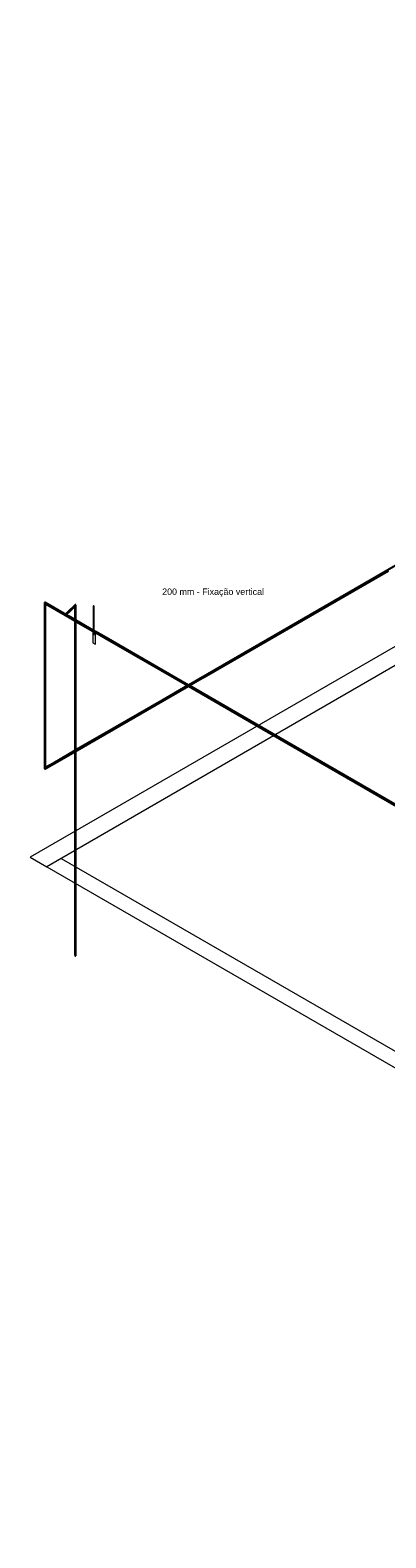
# Model space of a CAD drawing. Header units: millimetres. Extents: x 4477830 to 4478275, y -30323838 to -30323445.
# Tile 28 of 124: x 4477916 to 4477927, y -30323542 to -30323495. Entities that reach past the tile are written whole.
import ezdxf

# ---------------------------------------------------------------- set-up
doc = ezdxf.new("R2010")
doc.units = ezdxf.units.MM
doc.linetypes.add('NULL', pattern=[0])
for name, color, linetype, lineweight in [('IFC-Parede padrão-Contorno', 44, 'Continuous', 5), ('IFC-Parede-Contorno', 42, 'Continuous', 5), ('PR-Captor', 9, 'Continuous', 18), ('PR-Condutos', 150, 'Continuous', 25), ('Textos', 7, 'Continuous', 9)]:
    doc.layers.add(name, color=color, linetype=linetype, lineweight=lineweight)
doc.styles.add('ARIAL', font='arial.ttf')

msp = doc.modelspace()

# ---------------------------------------------------------------- hatches: boundary and pattern name
at = {"layer": 'PR-Condutos', "linetype": 'Continuous', "true_color": 0x105689}
for points in [[(4477944.118, -30323502.139), (4477921.835, -30323515.004), (4477921.237, -30323515.35), (4477921.248, -30323515.356), (4477944.083, -30323502.171), (4477944.118, -30323502.15)], [(4477944.146, -30323502.135), (4477944.126, -30323502.147), (4477921.827, -30323515.021), (4477921.248, -30323515.356), (4477921.254, -30323515.36), (4477943.95, -30323502.256), (4477921.822, -30323515.032), (4477943.95, -30323502.256), (4477944.112, -30323502.163), (4477944.118, -30323502.156)], [(4477944.13, -30323502.158), (4477944.124, -30323502.156), (4477921.822, -30323515.032), (4477921.254, -30323515.36), (4477921.261, -30323515.363), (4477943.963, -30323502.256), (4477944.1, -30323502.177)], [(4477944.122, -30323502.165), (4477943.963, -30323502.256), (4477927.496, -30323511.764), (4477921.818, -30323515.042), (4477921.261, -30323515.363), (4477921.266, -30323515.366), (4477943.907, -30323502.295), (4477944.121, -30323502.171)], [(4477944.133, -30323502.167), (4477944.144, -30323502.158), (4477943.907, -30323502.295), (4477927.512, -30323511.76), (4477943.907, -30323502.295), (4477927.512, -30323511.76), (4477921.814, -30323515.05), (4477921.266, -30323515.366), (4477921.267, -30323515.367), (4477921.597, -30323515.176), (4477921.813, -30323515.051), (4477921.267, -30323515.367), (4477921.269, -30323515.368), (4477943.878, -30323502.315), (4477944.086, -30323502.195)], [(4477944.11, -30323502.181), (4477921.811, -30323515.055), (4477921.269, -30323515.368), (4477921.27, -30323515.368), (4477943.874, -30323502.318)], [(4477943.877, -30323502.315), (4477921.811, -30323515.055), (4477921.811, -30323515.055)], [(4477916.718, -30323517.97), (4477916.72, -30323517.974), (4477916.72, -30323512.774), (4477916.718, -30323512.77)], [(4477916.72, -30323512.774), (4477916.72, -30323517.974), (4477916.725, -30323512.788)], [(4477916.72, -30323517.974), (4477916.725, -30323517.976), (4477916.725, -30323512.776)], [(4477917.366, -30323513.132), (4477917.381, -30323513.127), (4477917.336, -30323513.102), (4477917.377, -30323513.121), (4477916.743, -30323512.755), (4477916.735, -30323512.754), (4477916.75, -30323512.763), (4477916.734, -30323512.759), (4477916.723, -30323512.769), (4477916.726, -30323512.783), (4477917.372, -30323513.156)], [(4477916.725, -30323517.976), (4477916.731, -30323517.978), (4477916.731, -30323512.819), (4477916.731, -30323512.788), (4477916.725, -30323512.776)], [(4477916.738, -30323517.978), (4477916.738, -30323512.852), (4477916.738, -30323512.795), (4477916.731, -30323512.786), (4477916.731, -30323517.978)], [(4477916.748, -30323517.973), (4477916.748, -30323512.902), (4477916.748, -30323512.796), (4477916.738, -30323512.79), (4477916.738, -30323517.978), (4477916.744, -30323517.976)], [(4477916.75, -30323517.969), (4477916.75, -30323512.807), (4477916.748, -30323512.796), (4477916.748, -30323517.973)], [(4477917.386, -30323513.126), (4477917.372, -30323513.136), (4477917.395, -30323513.149), (4477917.673, -30323513.305), (4477917.372, -30323513.136), (4477917.369, -30323513.142), (4477917.372, -30323513.156), (4477918.238, -30323513.656), (4477918.243, -30323513.658), (4477918.243, -30323513.632), (4477917.708, -30323513.322), (4477918.243, -30323513.631), (4477918.243, -30323513.621), (4477917.708, -30323513.312)], [(4477917.699, -30323512.832), (4477917.683, -30323512.826), (4477917.378, -30323513.122), (4477917.376, -30323513.127), (4477917.392, -30323513.129), (4477917.676, -30323512.854)], [(4477917.428, -30323513.072), (4477917.378, -30323513.122), (4477917.683, -30323512.826), (4477917.679, -30323512.829)], [(4477917.386, -30323513.126), (4477917.676, -30323513.294), (4477917.477, -30323513.179)], [(4477917.7, -30323512.832), (4477917.676, -30323512.854), (4477917.397, -30323513.124), (4477917.392, -30323513.138), (4477917.397, -30323513.133), (4477917.407, -30323513.138), (4477917.676, -30323512.878), (4477917.705, -30323512.848)], [(4477917.676, -30323513.294), (4477917.678, -30323513.295), (4477917.678, -30323512.888), (4477917.676, -30323512.878)], [(4477917.678, -30323513.295), (4477917.683, -30323513.298), (4477917.683, -30323512.881), (4477917.678, -30323512.876)], [(4477917.689, -30323512.872), (4477917.683, -30323512.881), (4477917.689, -30323513.079)], [(4477917.683, -30323513.298), (4477917.689, -30323513.301), (4477917.689, -30323513.079), (4477917.683, -30323512.881)], [(4477917.696, -30323513.305), (4477917.696, -30323513.305), (4477917.696, -30323512.862), (4477917.689, -30323512.865), (4477917.689, -30323513.074), (4477917.696, -30323512.981)], [(4477917.69, -30323513.302), (4477917.696, -30323513.305), (4477917.696, -30323512.981), (4477917.689, -30323513.074), (4477917.689, -30323513.267)], [(4477917.696, -30323512.979), (4477917.701, -30323512.904), (4477917.702, -30323512.853), (4477917.696, -30323512.859)], [(4477917.697, -30323513.306), (4477917.702, -30323513.309), (4477917.702, -30323512.894), (4477917.696, -30323512.979), (4477917.696, -30323513.27)], [(4477917.706, -30323513.311), (4477917.706, -30323512.849), (4477917.702, -30323512.853), (4477917.702, -30323513.309)], [(4477917.708, -30323513.312), (4477917.708, -30323512.84), (4477917.706, -30323512.844), (4477917.706, -30323513.275)], [(4477917.706, -30323513.061), (4477917.706, -30323512.9), (4477917.706, -30323512.849)], [(4477917.477, -30323513.179), (4477917.674, -30323513.293), (4477918.242, -30323513.621)], [(4477917.677, -30323517.443), (4477917.678, -30323513.332), (4477917.676, -30323513.331), (4477917.676, -30323514.647)], [(4477917.676, -30323523.842), (4477917.677, -30323517.443), (4477917.676, -30323514.647), (4477917.676, -30323513.331), (4477917.676, -30323523.841)], [(4477917.676, -30323520.883), (4477917.678, -30323513.464), (4477917.677, -30323517.405), (4477917.676, -30323523.842), (4477917.678, -30323523.845), (4477917.681, -30323517.44), (4477917.679, -30323514.661), (4477917.678, -30323513.464), (4477917.678, -30323513.332)], [(4477917.679, -30323514.661), (4477917.678, -30323513.465), (4477917.678, -30323513.332)], [(4477917.681, -30323517.44), (4477917.683, -30323513.335), (4477917.678, -30323513.333), (4477917.681, -30323517.44), (4477917.678, -30323523.845), (4477917.683, -30323523.848), (4477917.686, -30323517.437), (4477917.684, -30323514.686), (4477917.683, -30323513.469), (4477917.683, -30323513.335), (4477917.683, -30323514.679), (4477917.683, -30323513.335)], [(4477917.686, -30323517.437), (4477917.688, -30323514.705), (4477917.684, -30323513.47), (4477917.683, -30323513.264)], [(4477917.684, -30323514.686), (4477917.683, -30323513.47), (4477917.683, -30323513.335)], [(4477917.685, -30323520.877), (4477917.688, -30323514.705), (4477917.689, -30323513.475), (4477917.687, -30323517.4), (4477917.683, -30323523.848), (4477917.69, -30323523.849), (4477917.693, -30323517.433), (4477917.691, -30323514.718), (4477917.689, -30323513.476), (4477917.689, -30323513.339)], [(4477917.688, -30323514.705), (4477917.689, -30323513.339), (4477917.684, -30323513.336)], [(4477917.689, -30323513.339), (4477917.691, -30323514.718), (4477917.693, -30323517.433), (4477917.69, -30323523.849), (4477917.696, -30323523.849), (4477917.699, -30323517.43), (4477917.697, -30323514.75), (4477917.696, -30323513.483), (4477917.696, -30323513.343), (4477917.696, -30323513.343)], [(4477917.699, -30323517.43), (4477917.702, -30323513.346), (4477917.696, -30323513.343), (4477917.697, -30323514.75)], [(4477917.702, -30323513.489), (4477917.702, -30323513.488), (4477917.699, -30323517.392), (4477917.696, -30323523.849), (4477917.702, -30323523.847), (4477917.704, -30323517.427)], [(4477917.704, -30323517.427), (4477917.706, -30323514.79), (4477917.706, -30323513.348), (4477917.702, -30323513.346)], [(4477917.707, -30323514.796), (4477917.706, -30323513.493), (4477917.706, -30323513.492), (4477917.704, -30323517.389), (4477917.702, -30323523.847), (4477917.706, -30323523.844), (4477917.707, -30323517.425)], [(4477917.706, -30323514.79), (4477917.706, -30323513.492), (4477917.706, -30323513.348)], [(4477917.706, -30323514.79), (4477917.706, -30323513.492), (4477917.706, -30323513.348)], [(4477917.708, -30323514.801), (4477917.708, -30323513.35), (4477917.706, -30323513.349)], [(4477917.707, -30323517.425), (4477917.708, -30323514.801), (4477917.707, -30323513.493), (4477917.706, -30323513.349), (4477917.707, -30323514.796)], [(4477917.707, -30323520.862), (4477917.706, -30323523.844), (4477917.708, -30323523.84), (4477917.708, -30323514.802), (4477917.708, -30323513.35), (4477917.707, -30323517.388)], [(4477917.708, -30323514.802), (4477917.708, -30323513.494), (4477917.708, -30323513.35)], [(4477918.265, -30323513.634), (4477918.243, -30323513.622), (4477918.243, -30323513.625)], [(4477918.253, -30323513.664), (4477927.759, -30323519.152), (4477927.764, -30323519.147), (4477927.755, -30323519.145), (4477923.562, -30323516.721), (4477927.756, -30323519.139), (4477923.567, -30323516.717), (4477927.75, -30323519.128), (4477927.75, -30323519.12), (4477923.575, -30323516.711), (4477927.75, -30323519.12), (4477927.75, -30323519.11), (4477923.582, -30323516.706), (4477927.719, -30323519.092), (4477927.75, -30323519.11), (4477921.269, -30323515.369), (4477918.658, -30323513.861), (4477918.278, -30323513.642), (4477918.257, -30323513.639), (4477918.25, -30323513.651), (4477918.263, -30323513.658), (4477918.249, -30323513.657)], [(4477918.278, -30323513.642), (4477921.269, -30323515.369), (4477918.32, -30323513.665)], [(4477918.658, -30323513.861), (4477921.237, -30323515.35), (4477923.584, -30323516.705), (4477923.584, -30323516.705)], [(4477921.228, -30323515.382), (4477916.779, -30323517.951), (4477917.676, -30323517.434)], [(4477921.209, -30323515.371), (4477918.878, -30323516.718), (4477916.938, -30323517.837), (4477917.621, -30323517.443), (4477920.406, -30323515.835)], [(4477921.228, -30323515.382), (4477917.676, -30323517.434), (4477918.882, -30323516.737)], [(4477921.234, -30323515.385), (4477917.676, -30323517.44), (4477918.883, -30323516.743)], [(4477921.205, -30323515.368), (4477917.708, -30323517.387), (4477917.708, -30323517.389), (4477918.877, -30323516.713), (4477920.403, -30323515.832), (4477921.205, -30323515.369), (4477918.877, -30323516.713), (4477921.205, -30323515.369), (4477921.205, -30323515.369), (4477920.403, -30323515.832), (4477918.877, -30323516.713), (4477921.205, -30323515.369)], [(4477921.206, -30323515.369), (4477918.877, -30323516.714), (4477917.708, -30323517.389), (4477917.708, -30323517.393), (4477918.878, -30323516.717), (4477920.406, -30323515.835), (4477921.207, -30323515.37), (4477921.207, -30323515.37), (4477920.405, -30323515.834), (4477918.878, -30323516.717), (4477921.207, -30323515.37), (4477921.206, -30323515.369), (4477918.877, -30323516.714), (4477921.206, -30323515.369)], [(4477921.209, -30323515.371), (4477918.878, -30323516.717), (4477917.708, -30323517.393), (4477918.878, -30323516.718), (4477921.209, -30323515.371)], [(4477921.21, -30323515.372), (4477918.878, -30323516.718), (4477917.708, -30323517.393), (4477917.708, -30323517.399), (4477918.879, -30323516.723), (4477920.408, -30323515.837), (4477921.211, -30323515.372)], [(4477921.215, -30323515.374), (4477917.708, -30323517.399), (4477917.708, -30323517.4)], [(4477921.217, -30323515.376), (4477921.215, -30323515.375), (4477918.879, -30323516.724), (4477921.215, -30323515.375), (4477921.215, -30323515.375), (4477918.879, -30323516.723), (4477917.708, -30323517.4), (4477917.708, -30323517.407), (4477918.881, -30323516.73), (4477920.413, -30323515.842)], [(4477921.222, -30323515.378), (4477917.708, -30323517.407), (4477917.708, -30323517.407)], [(4477921.222, -30323515.378), (4477921.222, -30323515.378), (4477918.881, -30323516.73), (4477917.708, -30323517.407), (4477918.881, -30323516.731)], [(4477921.224, -30323515.38), (4477921.223, -30323515.379), (4477920.416, -30323515.845), (4477917.708, -30323517.407), (4477917.708, -30323517.415), (4477918.882, -30323516.737), (4477920.418, -30323515.847)], [(4477921.23, -30323515.383), (4477921.228, -30323515.382), (4477918.882, -30323516.737), (4477917.708, -30323517.415), (4477917.708, -30323517.421), (4477918.883, -30323516.742)], [(4477921.235, -30323515.386), (4477921.234, -30323515.386), (4477920.424, -30323515.853), (4477921.234, -30323515.385), (4477918.883, -30323516.743), (4477917.708, -30323517.421), (4477917.708, -30323517.424), (4477918.884, -30323516.745)], [(4477921.237, -30323515.387), (4477917.708, -30323517.424), (4477917.708, -30323517.425), (4477918.884, -30323516.746)], [(4477921.205, -30323515.369), (4477918.877, -30323516.713), (4477920.403, -30323515.832)], [(4477921.207, -30323515.37), (4477921.207, -30323515.37), (4477920.405, -30323515.834), (4477918.878, -30323516.717), (4477920.405, -30323515.834)], [(4477921.207, -30323515.37), (4477918.878, -30323516.717), (4477920.405, -30323515.834)], [(4477921.211, -30323515.372), (4477920.408, -30323515.837), (4477918.879, -30323516.723), (4477921.215, -30323515.374)], [(4477921.211, -30323515.372), (4477921.211, -30323515.372), (4477920.408, -30323515.837), (4477918.879, -30323516.723), (4477920.408, -30323515.837)], [(4477921.217, -30323515.376), (4477920.413, -30323515.842), (4477918.881, -30323516.73), (4477921.222, -30323515.378)], [(4477921.222, -30323515.379), (4477918.881, -30323516.731), (4477920.416, -30323515.845)], [(4477921.223, -30323515.379), (4477918.881, -30323516.731), (4477920.416, -30323515.845)], [(4477921.224, -30323515.38), (4477920.418, -30323515.847), (4477918.882, -30323516.737), (4477921.228, -30323515.382)], [(4477921.23, -30323515.383), (4477918.883, -30323516.742), (4477920.422, -30323515.851)], [(4477921.23, -30323515.383), (4477920.422, -30323515.851), (4477918.883, -30323516.742), (4477920.424, -30323515.853), (4477921.23, -30323515.383)], [(4477921.235, -30323515.386), (4477918.884, -30323516.745), (4477920.425, -30323515.854)], [(4477921.235, -30323515.386), (4477918.884, -30323516.745), (4477920.426, -30323515.855)], [(4477921.237, -30323515.387), (4477918.884, -30323516.746), (4477920.426, -30323515.855)], [(4477920.403, -30323515.832), (4477921.206, -30323515.369), (4477921.205, -30323515.369)], [(4477920.403, -30323515.832), (4477921.205, -30323515.369), (4477921.205, -30323515.369)], [(4477920.406, -30323515.835), (4477921.209, -30323515.371), (4477921.207, -30323515.37)], [(4477920.406, -30323515.835), (4477921.21, -30323515.372), (4477921.209, -30323515.371)], [(4477920.416, -30323515.845), (4477921.223, -30323515.379), (4477921.222, -30323515.379)], [(4477920.424, -30323515.853), (4477921.234, -30323515.385), (4477921.23, -30323515.383)], [(4477920.424, -30323515.853), (4477921.234, -30323515.386), (4477921.234, -30323515.385)], [(4477920.425, -30323515.854), (4477921.235, -30323515.386), (4477921.235, -30323515.386)], [(4477920.426, -30323515.855), (4477921.237, -30323515.387), (4477921.235, -30323515.386)], [(4477920.426, -30323515.855), (4477921.237, -30323515.387), (4477921.237, -30323515.387)], [(4477921.813, -30323515.051), (4477921.597, -30323515.176), (4477921.267, -30323515.367), (4477921.267, -30323515.367)], [(4477920.424, -30323515.853), (4477916.745, -30323517.976), (4477916.744, -30323517.981), (4477917.676, -30323517.44)], [(4477920.406, -30323515.835), (4477917.676, -30323517.412), (4477918.878, -30323516.718)], [(4477920.41, -30323515.839), (4477917.708, -30323517.4), (4477918.879, -30323516.723)], [(4477920.415, -30323515.844), (4477917.708, -30323517.407), (4477918.881, -30323516.73)], [(4477920.426, -30323515.855), (4477917.708, -30323517.425), (4477918.884, -30323516.746)], [(4477918.877, -30323516.712), (4477917.708, -30323517.387), (4477917.708, -30323517.387)], [(4477927.332, -30323518.9), (4477927.75, -30323519.142), (4477927.756, -30323519.139), (4477923.562, -30323516.721), (4477927.75, -30323519.142)], [(4477927.332, -30323518.9), (4477927.753, -30323519.143), (4477923.562, -30323516.721)], [(4477923.567, -30323516.717), (4477927.746, -30323519.133), (4477927.75, -30323519.128)], [(4477927.718, -30323519.092), (4477923.584, -30323516.705), (4477923.584, -30323516.705)], [(4477917.708, -30323517.424), (4477916.744, -30323517.981), (4477916.741, -30323517.983)], [(4477917.615, -30323517.478), (4477916.741, -30323517.983), (4477917.615, -30323517.479)], [(4477917.676, -30323517.443), (4477917.676, -30323517.44), (4477916.744, -30323517.981)], [(4477917.676, -30323517.426), (4477916.756, -30323517.957), (4477916.745, -30323517.971)], [(4477917.676, -30323517.434), (4477916.751, -30323517.967), (4477916.745, -30323517.976)], [(4477917.676, -30323517.439), (4477917.676, -30323517.434), (4477916.745, -30323517.976)], [(4477917.676, -30323517.406), (4477916.769, -30323517.93), (4477916.75, -30323517.941)], [(4477916.75, -30323517.941), (4477916.75, -30323517.946), (4477917.676, -30323517.407)], [(4477916.75, -30323517.946), (4477916.75, -30323517.952), (4477917.676, -30323517.412)], [(4477916.75, -30323517.952), (4477916.75, -30323517.96), (4477917.676, -30323517.418)], [(4477916.756, -30323517.957), (4477916.834, -30323517.912), (4477917.676, -30323517.419)], [(4477917.676, -30323517.412), (4477916.761, -30323517.946), (4477916.891, -30323517.871)], [(4477916.765, -30323517.937), (4477916.939, -30323517.837), (4477917.676, -30323517.407), (4477916.945, -30323517.832)], [(4477917.676, -30323517.406), (4477916.768, -30323517.931), (4477916.97, -30323517.814)], [(4477917.676, -30323517.426), (4477916.781, -30323517.95), (4477916.779, -30323517.951)], [(4477917.676, -30323517.433), (4477917.676, -30323517.426), (4477916.779, -30323517.951)], [(4477917.618, -30323517.46), (4477917.676, -30323517.426), (4477916.781, -30323517.95)], [(4477917.676, -30323517.426), (4477917.676, -30323517.419), (4477916.834, -30323517.912)], [(4477917.618, -30323517.459), (4477916.834, -30323517.912), (4477917.618, -30323517.459)], [(4477917.619, -30323517.451), (4477916.839, -30323517.908), (4477917.619, -30323517.452)], [(4477917.619, -30323517.451), (4477917.676, -30323517.418), (4477916.89, -30323517.871)], [(4477917.676, -30323517.418), (4477917.676, -30323517.412), (4477916.891, -30323517.871)], [(4477917.62, -30323517.444), (4477917.676, -30323517.412), (4477916.898, -30323517.866)], [(4477917.676, -30323517.411), (4477917.676, -30323517.407), (4477916.939, -30323517.837)], [(4477917.621, -30323517.443), (4477917.676, -30323517.411), (4477916.939, -30323517.837)], [(4477917.621, -30323517.439), (4477917.676, -30323517.407), (4477916.945, -30323517.832)], [(4477917.676, -30323517.407), (4477917.676, -30323517.406), (4477916.97, -30323517.814)], [(4477917.621, -30323517.439), (4477917.676, -30323517.407), (4477916.97, -30323517.815)]]:
    msp.add_hatch(color=146, dxfattribs=at).paths.add_polyline_path(points)

# ---------------------------------------------------------------- linework, layer by layer
at = {"layer": 'IFC-Parede padrão-Contorno', "color": 8, "lineweight": 5}
for p, q in [((4477917.239, -30323520.791), (4477916.788, -30323521.051)), ((4477916.788, -30323521.051), (4477953.285, -30323542.122)), ((4477917.239, -30323520.791), (4477935.227, -30323531.177))]:
    msp.add_line(p, q, dxfattribs=at)
at = {"layer": 'IFC-Parede-Contorno', "color": 8, "lineweight": 5}
for p, q in [((4477962.276, -30323494.788), (4477916.788, -30323521.051)), ((4477957.08, -30323497.188), (4477916.269, -30323520.751)), ((4477916.269, -30323520.751), (4477916.788, -30323521.051))]:
    msp.add_line(p, q, dxfattribs=at)
at = {"layer": 'PR-Captor', "color": 251}
for p, q in [((4477918.261, -30323512.85), (4477918.243, -30323512.87)), ((4477918.243, -30323512.87), (4477918.243, -30323512.89)), ((4477918.243, -30323512.89), (4477918.243, -30323512.953)), ((4477918.243, -30323512.953), (4477918.243, -30323513.523)), ((4477918.278, -30323512.87), (4477918.261, -30323512.85)), ((4477918.278, -30323512.89), (4477918.278, -30323512.87)), ((4477918.278, -30323512.945), (4477918.278, -30323512.89)), ((4477918.278, -30323513.483), (4477918.278, -30323512.945)), ((4477918.243, -30323513.523), (4477918.243, -30323513.62)), ((4477918.278, -30323513.539), (4477918.278, -30323513.483)), ((4477918.278, -30323513.6), (4477918.278, -30323513.539)), ((4477918.278, -30323513.613), (4477918.278, -30323513.6)), ((4477918.238, -30323513.656), (4477918.238, -30323513.658)), ((4477918.238, -30323513.658), (4477918.238, -30323513.66)), ((4477918.238, -30323513.66), (4477918.238, -30323513.663)), ((4477918.238, -30323513.663), (4477918.238, -30323513.677)), ((4477918.238, -30323513.677), (4477918.238, -30323513.723)), ((4477918.238, -30323513.723), (4477918.238, -30323513.758)), ((4477918.238, -30323513.758), (4477918.238, -30323514.023)), ((4477918.238, -30323514.023), (4477918.308, -30323514.063)), ((4477918.243, -30323513.62), (4477918.242, -30323513.621)), ((4477918.243, -30323513.62), (4477918.243, -30323513.621)), ((4477918.243, -30323513.621), (4477918.243, -30323513.659)), ((4477918.243, -30323513.659), (4477918.243, -30323513.66)), ((4477918.243, -30323513.66), (4477918.245, -30323513.66)), ((4477918.245, -30323513.66), (4477918.247, -30323513.66)), ((4477918.247, -30323513.66), (4477918.249, -30323513.66)), ((4477918.247, -30323513.66), (4477918.247, -30323513.661)), ((4477918.247, -30323513.661), (4477918.247, -30323513.758)), ((4477918.247, -30323513.758), (4477918.275, -30323513.758)), ((4477918.249, -30323513.66), (4477918.25, -30323513.66)), ((4477918.25, -30323513.66), (4477918.275, -30323513.66)), ((4477918.275, -30323513.686), (4477918.275, -30323513.677)), ((4477918.275, -30323513.758), (4477918.275, -30323513.686)), ((4477918.278, -30323513.625), (4477918.278, -30323513.613)), ((4477918.278, -30323513.632), (4477918.278, -30323513.625)), ((4477918.278, -30323513.633), (4477918.278, -30323513.632)), ((4477918.279, -30323513.633), (4477918.278, -30323513.632)), ((4477918.278, -30323513.64), (4477918.278, -30323513.633)), ((4477918.278, -30323513.641), (4477918.278, -30323513.64)), ((4477918.278, -30323513.658), (4477918.278, -30323513.641)), ((4477918.32, -30323513.656), (4477918.279, -30323513.633)), ((4477918.308, -30323514.063), (4477918.32, -30323514.056)), ((4477918.32, -30323513.732), (4477918.32, -30323513.703)), ((4477918.32, -30323514), (4477918.32, -30323513.732)), ((4477918.32, -30323514.056), (4477918.32, -30323514))]:
    msp.add_line(p, q, dxfattribs=at)
at = {"layer": 'PR-Condutos'}
for p, q in [((4477944.086, -30323502.158), (4477927.422, -30323511.779)), ((4477921.811, -30323515.056), (4477927.522, -30323511.758)), ((4477927.422, -30323511.779), (4477921.835, -30323515.004)), ((4477916.721, -30323512.762), (4477916.718, -30323512.766)), ((4477916.718, -30323512.766), (4477916.718, -30323512.77)), ((4477916.718, -30323512.77), (4477916.718, -30323517.97)), ((4477916.726, -30323512.76), (4477916.721, -30323512.762)), ((4477916.723, -30323512.769), (4477916.722, -30323512.775)), ((4477916.722, -30323512.775), (4477916.723, -30323512.78)), ((4477916.726, -30323512.763), (4477916.723, -30323512.769)), ((4477916.723, -30323512.78), (4477916.726, -30323512.783)), ((4477916.729, -30323512.76), (4477916.726, -30323512.763)), ((4477916.727, -30323512.76), (4477916.726, -30323512.76)), ((4477916.726, -30323512.783), (4477916.75, -30323512.797)), ((4477916.728, -30323512.76), (4477916.727, -30323512.76)), ((4477916.729, -30323512.76), (4477916.728, -30323512.76)), ((4477916.73, -30323512.758), (4477916.729, -30323512.76)), ((4477916.735, -30323512.754), (4477916.73, -30323512.758)), ((4477916.73, -30323512.758), (4477916.73, -30323512.758)), ((4477916.74, -30323512.754), (4477916.735, -30323512.754)), ((4477916.743, -30323512.755), (4477916.74, -30323512.754)), ((4477917.01, -30323512.909), (4477916.743, -30323512.755)), ((4477916.75, -30323512.797), (4477917.372, -30323513.156)), ((4477916.75, -30323512.807), (4477916.75, -30323512.797)), ((4477916.75, -30323512.911), (4477916.75, -30323512.807)), ((4477916.75, -30323517.94), (4477916.75, -30323512.911)), ((4477917.339, -30323513.099), (4477917.01, -30323512.909)), ((4477917.377, -30323513.121), (4477917.339, -30323513.099)), ((4477917.428, -30323513.072), (4477917.367, -30323513.131)), ((4477917.376, -30323513.131), (4477917.372, -30323513.136)), ((4477917.381, -30323513.127), (4477917.376, -30323513.131)), ((4477917.386, -30323513.126), (4477917.381, -30323513.127)), ((4477917.407, -30323513.138), (4477917.389, -30323513.128)), ((4477917.408, -30323513.137), (4477917.428, -30323513.118)), ((4477917.679, -30323512.829), (4477917.428, -30323513.072)), ((4477917.428, -30323513.118), (4477917.514, -30323513.035)), ((4477917.514, -30323513.035), (4477917.676, -30323512.878)), ((4477917.676, -30323512.878), (4477917.702, -30323512.852)), ((4477917.676, -30323512.878), (4477917.676, -30323512.891)), ((4477917.676, -30323512.891), (4477917.676, -30323512.922)), ((4477917.676, -30323512.922), (4477917.676, -30323513.068)), ((4477917.676, -30323513.068), (4477917.676, -30323513.261)), ((4477917.683, -30323512.826), (4477917.679, -30323512.829)), ((4477917.688, -30323512.826), (4477917.683, -30323512.826)), ((4477917.694, -30323512.828), (4477917.688, -30323512.826)), ((4477917.7, -30323512.832), (4477917.694, -30323512.828)), ((4477917.7, -30323512.832), (4477917.7, -30323512.832)), ((4477917.704, -30323512.837), (4477917.7, -30323512.832)), ((4477917.703, -30323512.833), (4477917.7, -30323512.832)), ((4477917.7, -30323512.832), (4477917.7, -30323512.832)), ((4477917.702, -30323512.852), (4477917.705, -30323512.848)), ((4477917.707, -30323512.837), (4477917.703, -30323512.833)), ((4477917.706, -30323512.843), (4477917.704, -30323512.837)), ((4477917.705, -30323512.848), (4477917.706, -30323512.843)), ((4477917.708, -30323512.84), (4477917.707, -30323512.837)), ((4477917.708, -30323512.899), (4477917.708, -30323512.84)), ((4477917.708, -30323513.061), (4477917.708, -30323512.899)), ((4477917.708, -30323513.276), (4477917.708, -30323513.061)), ((4477917.369, -30323513.142), (4477917.368, -30323513.148)), ((4477917.368, -30323513.148), (4477917.369, -30323513.153)), ((4477917.372, -30323513.136), (4477917.369, -30323513.142)), ((4477917.369, -30323513.153), (4477917.372, -30323513.156)), ((4477917.372, -30323513.156), (4477917.676, -30323513.331)), ((4477917.407, -30323513.138), (4477917.408, -30323513.137)), ((4477917.478, -30323513.179), (4477917.407, -30323513.138)), ((4477917.674, -30323513.293), (4477917.478, -30323513.179)), ((4477917.676, -30323513.293), (4477917.674, -30323513.293)), ((4477917.676, -30323513.261), (4477917.676, -30323513.27)), ((4477917.708, -30323513.312), (4477917.676, -30323513.293)), ((4477917.676, -30323513.331), (4477917.708, -30323513.35)), ((4477917.676, -30323513.331), (4477917.676, -30323513.462)), ((4477917.676, -30323513.462), (4477917.676, -30323514.644)), ((4477917.708, -30323513.312), (4477917.708, -30323513.276)), ((4477917.903, -30323513.425), (4477917.708, -30323513.312)), ((4477917.708, -30323513.35), (4477918.238, -30323513.656)), ((4477917.708, -30323513.494), (4477917.708, -30323513.35)), ((4477917.708, -30323514.802), (4477917.708, -30323513.494)), ((4477918.242, -30323513.621), (4477917.903, -30323513.425)), ((4477918.238, -30323513.656), (4477918.242, -30323513.658)), ((4477918.243, -30323513.621), (4477918.242, -30323513.621)), ((4477918.242, -30323513.658), (4477918.243, -30323513.659)), ((4477918.245, -30323513.66), (4477918.247, -30323513.661)), ((4477918.253, -30323513.645), (4477918.25, -30323513.651)), ((4477918.25, -30323513.66), (4477918.25, -30323513.662)), ((4477918.25, -30323513.662), (4477918.253, -30323513.664)), ((4477918.257, -30323513.639), (4477918.253, -30323513.645)), ((4477918.253, -30323513.664), (4477918.275, -30323513.677)), ((4477918.275, -30323513.677), (4477918.32, -30323513.703)), ((4477918.31, -30323513.66), (4477918.278, -30323513.641)), ((4477918.32, -30323513.665), (4477918.31, -30323513.66)), ((4477918.658, -30323513.861), (4477918.32, -30323513.665)), ((4477918.32, -30323513.703), (4477918.626, -30323513.879)), ((4477918.626, -30323513.879), (4477921.205, -30323515.368)), ((4477921.237, -30323515.35), (4477918.658, -30323513.861)), ((4477917.676, -30323514.644), (4477917.676, -30323517.406)), ((4477917.708, -30323517.387), (4477917.708, -30323514.802)), ((4477921.835, -30323515.004), (4477921.564, -30323515.161)), ((4477921.205, -30323515.368), (4477920.402, -30323515.831)), ((4477920.426, -30323515.855), (4477921.237, -30323515.387)), ((4477921.205, -30323515.368), (4477921.237, -30323515.387)), ((4477921.564, -30323515.161), (4477921.237, -30323515.35)), ((4477921.27, -30323515.368), (4477921.237, -30323515.35)), ((4477921.237, -30323515.387), (4477923.555, -30323516.726)), ((4477921.27, -30323515.368), (4477921.6, -30323515.178)), ((4477923.584, -30323516.705), (4477921.27, -30323515.368)), ((4477921.6, -30323515.178), (4477921.811, -30323515.056)), ((4477920.402, -30323515.831), (4477918.877, -30323516.712)), ((4477918.884, -30323516.746), (4477920.426, -30323515.855)), ((4477917.676, -30323517.443), (4477918.884, -30323516.746)), ((4477918.877, -30323516.712), (4477917.708, -30323517.387)), ((4477923.555, -30323516.726), (4477927.759, -30323519.152)), ((4477927.718, -30323519.092), (4477923.584, -30323516.705)), ((4477917.708, -30323517.425), (4477917.708, -30323517.387)), ((4477916.741, -30323517.983), (4477917.615, -30323517.479)), ((4477916.979, -30323517.808), (4477916.769, -30323517.93)), ((4477917.676, -30323517.406), (4477916.979, -30323517.808)), ((4477917.615, -30323517.479), (4477917.676, -30323517.443)), ((4477917.676, -30323517.406), (4477917.676, -30323517.443)), ((4477917.676, -30323517.443), (4477917.676, -30323520.884)), ((4477917.708, -30323520.861), (4477917.708, -30323517.425)), ((4477916.718, -30323517.97), (4477916.72, -30323517.974)), ((4477916.72, -30323517.974), (4477916.725, -30323517.976)), ((4477916.725, -30323517.976), (4477916.729, -30323517.977)), ((4477916.729, -30323517.977), (4477916.731, -30323517.978)), ((4477916.729, -30323517.977), (4477916.729, -30323517.978)), ((4477916.729, -30323517.978), (4477916.731, -30323517.98)), ((4477916.731, -30323517.978), (4477916.738, -30323517.978)), ((4477916.731, -30323517.98), (4477916.736, -30323517.983)), ((4477916.736, -30323517.983), (4477916.741, -30323517.983)), ((4477916.738, -30323517.978), (4477916.744, -30323517.976)), ((4477916.744, -30323517.976), (4477916.748, -30323517.973)), ((4477916.748, -30323517.973), (4477916.75, -30323517.969)), ((4477916.769, -30323517.93), (4477916.75, -30323517.94)), ((4477916.75, -30323517.969), (4477916.75, -30323517.94)), ((4477917.676, -30323520.884), (4477917.676, -30323523.841)), ((4477917.708, -30323523.84), (4477917.708, -30323520.861)), ((4477917.676, -30323523.841), (4477917.676, -30323523.842)), ((4477917.676, -30323523.842), (4477917.678, -30323523.845)), ((4477917.678, -30323523.845), (4477917.683, -30323523.848)), ((4477917.678, -30323523.845), (4477917.678, -30323523.845)), ((4477917.683, -30323523.848), (4477917.689, -30323523.849)), ((4477917.683, -30323523.848), (4477917.683, -30323523.848)), ((4477917.689, -30323523.849), (4477917.69, -30323523.849)), ((4477917.69, -30323523.849), (4477917.696, -30323523.849)), ((4477917.696, -30323523.849), (4477917.702, -30323523.847)), ((4477917.696, -30323523.849), (4477917.696, -30323523.849)), ((4477917.702, -30323523.847), (4477917.706, -30323523.844)), ((4477917.702, -30323523.847), (4477917.702, -30323523.847)), ((4477917.706, -30323523.844), (4477917.708, -30323523.84)), ((4477917.706, -30323523.844), (4477917.706, -30323523.844))]:
    msp.add_line(p, q, dxfattribs=at)

# ---------------------------------------------------------------- texts
at = {"layer": 'Textos', "linetype": 'NULL', "insert": (4477920.414, -30323512.579), "char_height": 0.2, "width": 6.39634, "attachment_point": 7, "line_spacing_factor": 0.6, "style": 'ARIAL'}
msp.add_mtext('200 mm - Fixação vertical', dxfattribs=at)

doc.saveas('drawing.dxf')
